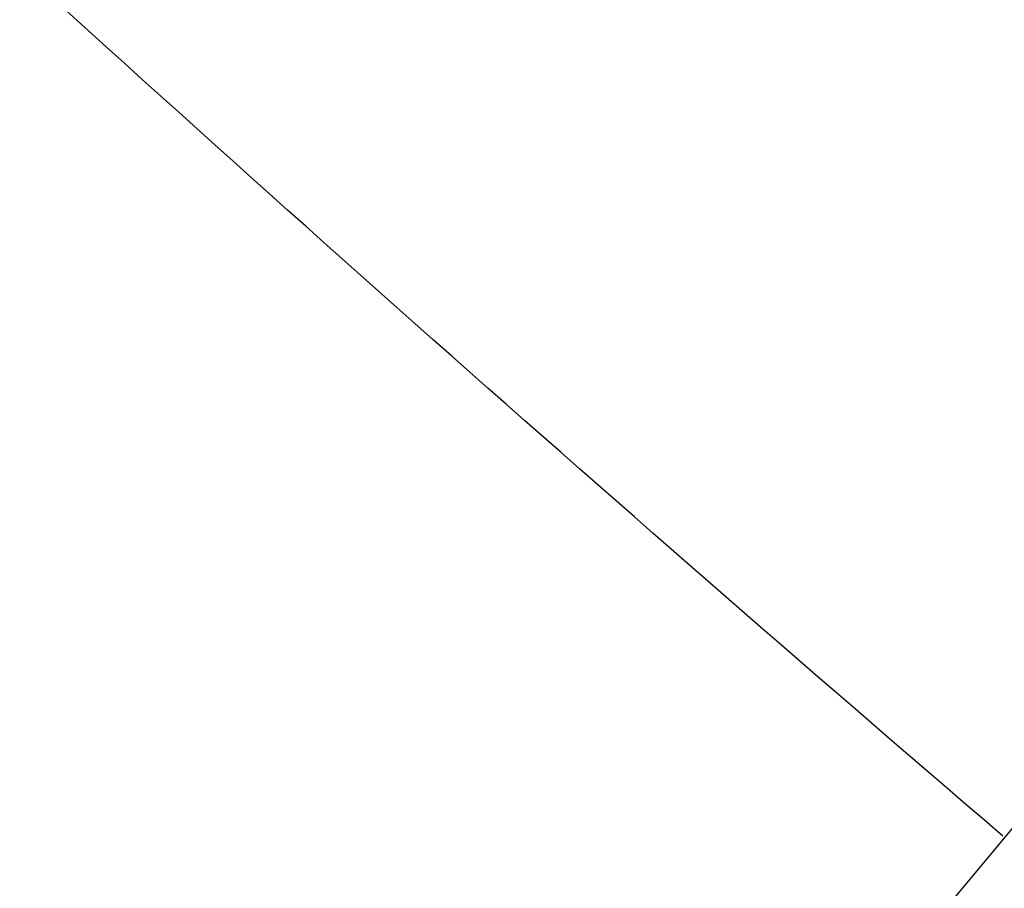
# Model space of a CAD drawing. Header units: millimetres. Extents: x -225 to 225, y 20 to 511.
# Tile 71 of 256: x -196.304 to -195.387, y 41.15 to 41.958. Entities that reach past the tile are written whole.
import ezdxf

# ---------------------------------------------------------------- set-up
doc = ezdxf.new("R2010")
doc.units = ezdxf.units.MM
doc.layers.add('SISTA 05_tapissée', color=7, linetype='Continuous', true_color=0xffffff)

msp = doc.modelspace()

# ---------------------------------------------------------------- linework, layer by layer
at = {"layer": 'SISTA 05_tapissée', "color": 7, "true_color": 0xffffff}
msp.add_line((-197.7251, 38.38372, 655), (-194.7548, 41.95815, 655), dxfattribs=at)
msp.add_arc((-168.90159, 72.28734, 658.18198), 43.18198, 210.301769, 231.991675, dxfattribs=at)
msp.add_open_spline([(-195.38875, 41.19857, 635.79076), (-196.12383, 41.82788, 635.77763), (-196.83657, 42.48346, 635.76395), (-198.28254, 43.91194, 635.73414), (-199.01071, 44.69001, 635.71791), (-200.40404, 46.3011, 635.68429), (-201.0692, 47.13412, 635.6669), (-202.33239, 48.85004, 635.6311), (-202.93041, 49.73295, 635.61267), (-204.05556, 51.54328, 635.5749), (-204.58269, 52.47071, 635.55555), (-205.56273, 54.36445, 635.51603), (-206.01565, 55.33075, 635.49587), (-206.84439, 57.29633, 635.45486), (-207.22022, 58.2956, 635.43401), (-207.89237, 60.32101, 635.39175), (-208.1887, 61.34714, 635.37034), (-208.69993, 63.41996, 635.3271), (-208.91482, 64.46664, 635.30526), (-209.26175, 66.57414, 635.26129), (-209.39378, 67.63495, 635.23916), (-209.57405, 69.76414, 635.19474), (-209.62229, 70.83252, 635.17245), (-209.62842, 71.90139, 635.15015)], degree=3, knots=[0.0082625, 0.0082625, 0.0082625, 0.0082625, 0.0909091, 0.0909091, 0.1818182, 0.1818182, 0.2727273, 0.2727273, 0.3636364, 0.3636364, 0.4545455, 0.4545455, 0.5454545, 0.5454545, 0.6363636, 0.6363636, 0.7272727, 0.7272727, 0.8181818, 0.8181818, 0.9090909, 0.9090909, 1, 1, 1, 1], dxfattribs=at)

doc.saveas('drawing.dxf')
